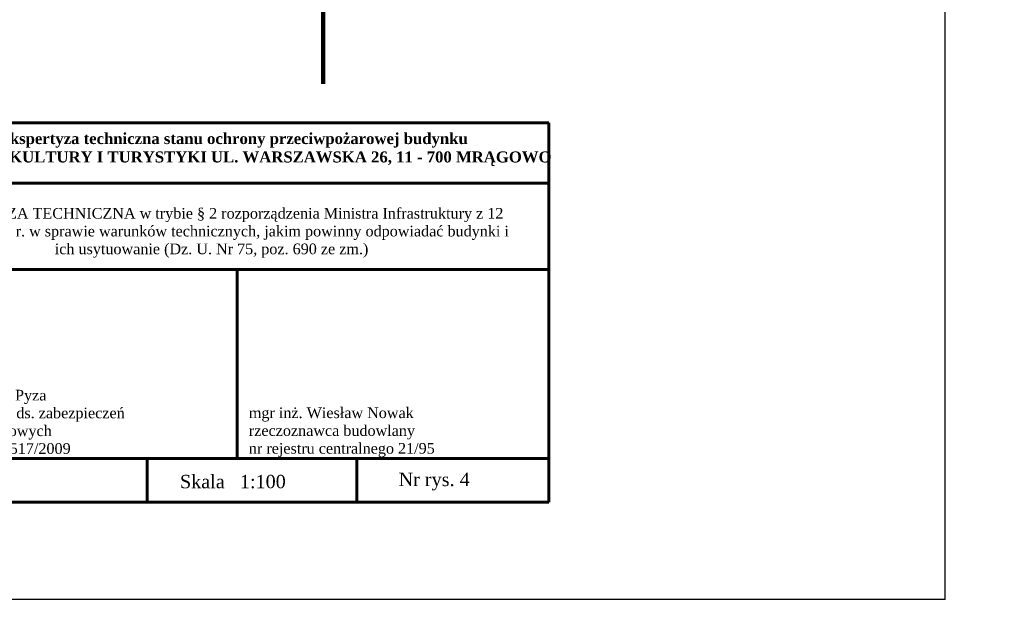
# Model space of a CAD drawing. Header units: inches. Extents: x -1901 to 7725, y 4299 to 7113.
# Tile 175 of 180: x 2807 to 4410, y 4299 to 5243. Entities that reach past the tile are written whole.
import ezdxf

# ---------------------------------------------------------------- set-up
doc = ezdxf.new("R2010")
doc.units = ezdxf.units.IN
doc.header["$MEASUREMENT"] = 0
doc.layers.add('at_Entity', color=7, linetype='Continuous')
doc.layers.add('at_Rect', color=7, linetype='Continuous')
doc.layers.add('P', color=250, linetype='Continuous', lineweight=18)

msp = doc.modelspace()

# ---------------------------------------------------------------- linework, layer by layer
at = {"color": 0, "lineweight": 60}
for p, q in [((3161, 4835.4), (3161, 4528.8)), ((3014.9, 4528.8), (3014.9, 4457.5)), ((3355.9, 4528.8), (3355.9, 4457.5))]:
    msp.add_line(p, q, dxfattribs=at)
at = {"layer": 'at_Entity', "color": 7, "lineweight": 211}
msp.add_line((3301.2, 5503.2), (3301.2, 5139.1), dxfattribs=at)
at = {"layer": 'at_Rect', "color": 7}
for q in [(4313.7, 7112.9), (-1900.6, 4299.3)]:
    msp.add_line((4313.7, 4299.3), q, dxfattribs=at)
at = {"layer": 'P', "color": 0, "lineweight": 60}
for points in [[(3668.4, 5075.7), (2412.2, 5075.7)], [(3668.4, 5075.7), (3668.4, 4457.5)], [(3668.4, 4977), (2412.2, 4977)], [(3668.4, 4977), (2412.2, 4977)], [(3668.4, 4836.6), (2412.2, 4836.6)], [(3668.4, 4528.8), (2412.2, 4528.8)], [(3668.4, 4457.5), (2412.2, 4457.5)]]:
    msp.add_lwpolyline(points, dxfattribs=at)

# ---------------------------------------------------------------- texts
at = {"color": 0, "attachment_point": 1}
for s, insert, char_height, width in [('\\pi284;{\\fTimes New Roman|b1|i0|c238|p18;\\C256;Ekspertyza techniczna stanu ochrony przeciwpożarowej budynku \\P\\pi153.69;CENTRUM KULTURY I TURYSTYKI UL. WARSZAWSKA 26, 11 - 700 MRĄGOWO\\H1.0036x; }', (2489.1, 5058.9), 18, 1314.643), ('\\pi15.19;{\\fTimes New Roman|b0|i0|c238|p18;EKSPERTYZA TECHNICZNA w trybie § 2 rozporządzenia Ministra Infrastruktury z 12 \\P\\pi5.9078;kwietnia 2002 r. w sprawie warunków technicznych, jakim powinny odpowiadać budynki i \\P\\pi225.62;ich usytuowanie (Dz. U. Nr 75, poz. 690 ze zm.)}', (2638.7, 4936.8), 17.3855, 948.451)]:
    msp.add_mtext(s, dxfattribs=dict(at, insert=insert, char_height=char_height, width=width))
at = {"color": 0, "lineweight": 60, "attachment_point": 1}
for s, insert, char_height, width in [('{\\ftimes new roman|b0|i0|c238|p18;mgr inż. Piotr Pyza\\Przeczoznawca ds. zabezpieczeń \\Pprzeciwpożarowych\\Pupr. KG PSP 517/2009}', (2648, 4640.6), 17.385, 1036.538), ('{\\ftimes new roman|b0|i0|c238|p18;mgr inż. Wiesław Nowak\\Przeczoznawca budowlany\\Pnr rejestru centralnego 21/95}', (3180.3, 4611.9), 17.385, 329.385), ('{\\fTimes New Roman|b0|i0|c238|p18;Skala   1:100}', (3068.1, 4502), 21.732, 793.331), ('{\\fTimes New Roman|b0|i0|c0|p18;\\H0.9999x;Nr rys. \\fTimes New Roman|b0|i0|c238|p18;4}', (3424, 4505.5), 21.732, 212.849)]:
    msp.add_mtext(s, dxfattribs=dict(at, insert=insert, char_height=char_height, width=width))

doc.saveas('drawing.dxf')
